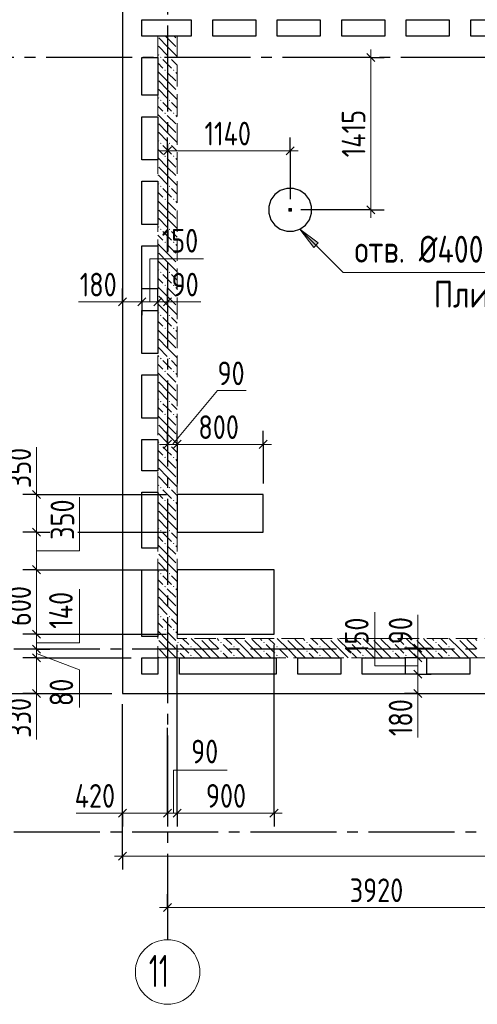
# Model space of a CAD drawing. Header units: millimetres. Extents: x 0 to 43617, y 0 to 29700.
# Tile 3 of 20: x 4814 to 9071, y 14650 to 23802. Entities that reach past the tile are written whole.
import ezdxf

# ---------------------------------------------------------------- set-up
doc = ezdxf.new("R2010")
doc.units = ezdxf.units.MM
doc.linetypes.add('______2', pattern=[270, 200, -70])
doc.linetypes.add('______5', pattern=[1100, 800, -100, 100, -100])
for name, color, linetype, lineweight in [('Standard', 7, 'Continuous', 25), ('ЖБ Перекрытие верхний уровень', 7, 'Continuous', 35), ('ЖБ Стена верхний уровень', 7, 'Continuous', 35), ('Оси', 40, '______5', 18), ('Примечания', 7, 'Continuous', 25), ('Размерная выноска', 7, 'Continuous', 13)]:
    doc.layers.add(name, color=color, linetype=linetype, lineweight=lineweight)
doc.styles.add('GOST 2.304-81', font='txt')
doc.styles.add('ISOCPEUR', font='txt')

msp = doc.modelspace()

# ---------------------------------------------------------------- hatches: boundary and pattern name
at = {"layer": 'ЖБ Стена верхний уровень', "linetype": 'Continuous', "lineweight": 18, "transparency": 33554687}
for points in [[(6120.5, 23453.1), (6126.9, 23459.6), (6133.4, 23453.1), (6126.9, 23446.6)], [(6200.5, 23453.1), (6207, 23459.6), (6213.4, 23453.1), (6207, 23446.6)], [(6160.4, 23333.1), (6166.9, 23339.6), (6173.5, 23333.1), (6166.9, 23326.6)], [(6240.4, 23333.1), (6246.9, 23339.6), (6253.4, 23333.1), (6246.9, 23326.6)], [(6120.5, 23053.1), (6126.9, 23059.6), (6133.4, 23053.1), (6126.9, 23046.6)], [(6200.5, 23053.1), (6207, 23059.6), (6213.4, 23053.1), (6207, 23046.6)], [(6160.4, 22933.1), (6166.9, 22939.6), (6173.5, 22933.1), (6166.9, 22926.6)], [(6240.4, 22933.1), (6246.9, 22939.6), (6253.4, 22933.1), (6246.9, 22926.6)], [(6120.5, 22653.1), (6126.9, 22659.6), (6133.4, 22653.1), (6126.9, 22646.6)], [(6200.5, 22653.1), (6207, 22659.6), (6213.4, 22653.1), (6207, 22646.6)], [(6160.4, 22533.1), (6166.9, 22539.6), (6173.5, 22533.1), (6166.9, 22526.6)], [(6240.4, 22533.1), (6246.9, 22539.6), (6253.4, 22533.1), (6246.9, 22526.6)], [(6120.5, 22253.1), (6126.9, 22259.6), (6133.4, 22253.1), (6126.9, 22246.6)], [(6200.5, 22253.1), (6207, 22259.6), (6213.4, 22253.1), (6207, 22246.6)], [(6160.4, 22133.1), (6166.9, 22139.6), (6173.5, 22133.1), (6166.9, 22126.6)], [(6240.4, 22133.1), (6246.9, 22139.6), (6253.4, 22133.1), (6246.9, 22126.6)], [(6120.5, 21853.1), (6126.9, 21859.6), (6133.4, 21853.1), (6126.9, 21846.6)], [(6200.5, 21853.1), (6207, 21859.6), (6213.4, 21853.1), (6207, 21846.6)], [(6160.4, 21733.1), (6166.9, 21739.6), (6173.5, 21733.1), (6166.9, 21726.6)], [(6240.4, 21733.1), (6246.9, 21739.6), (6253.4, 21733.1), (6246.9, 21726.6)], [(6120.5, 21453.1), (6126.9, 21459.6), (6133.4, 21453.1), (6126.9, 21446.6)], [(6200.5, 21453.1), (6207, 21459.6), (6213.4, 21453.1), (6207, 21446.6)], [(6160.4, 21333.1), (6166.9, 21339.6), (6173.5, 21333.1), (6166.9, 21326.6)], [(6240.4, 21333.1), (6246.9, 21339.6), (6253.4, 21333.1), (6246.9, 21326.6)], [(6120.5, 21053.1), (6126.9, 21059.6), (6133.4, 21053.1), (6126.9, 21046.6)], [(6200.5, 21053.1), (6207, 21059.6), (6213.4, 21053.1), (6207, 21046.6)], [(6160.4, 20933.1), (6166.9, 20939.6), (6173.5, 20933.1), (6166.9, 20926.6)], [(6240.4, 20933.1), (6246.9, 20939.6), (6253.4, 20933.1), (6246.9, 20926.6)], [(6120.5, 20653.1), (6126.9, 20659.6), (6133.4, 20653.1), (6126.9, 20646.6)], [(6200.5, 20653.1), (6207, 20659.6), (6213.4, 20653.1), (6207, 20646.6)], [(6160.4, 20533.1), (6166.9, 20539.6), (6173.5, 20533.1), (6166.9, 20526.6)], [(6240.4, 20533.1), (6246.9, 20539.6), (6253.4, 20533.1), (6246.9, 20526.6)], [(6120.5, 20253.1), (6126.9, 20259.6), (6133.4, 20253.1), (6126.9, 20246.6)], [(6200.5, 20253.1), (6207, 20259.6), (6213.4, 20253.1), (6207, 20246.6)], [(6160.4, 20133.1), (6166.9, 20139.6), (6173.5, 20133.1), (6166.9, 20126.6)], [(6240.4, 20133.1), (6246.9, 20139.6), (6253.4, 20133.1), (6246.9, 20126.6)], [(6120.5, 19853.1), (6126.9, 19859.6), (6133.4, 19853.1), (6126.9, 19846.6)], [(6200.5, 19853.1), (6207, 19859.6), (6213.4, 19853.1), (6207, 19846.6)], [(6160.4, 19733.1), (6166.9, 19739.6), (6173.5, 19733.1), (6166.9, 19726.6)], [(6240.4, 19733.1), (6246.9, 19739.6), (6253.4, 19733.1), (6246.9, 19726.6)], [(6120.5, 19453.1), (6126.9, 19459.6), (6133.4, 19453.1), (6126.9, 19446.6)], [(6200.5, 19453.1), (6207, 19459.6), (6213.4, 19453.1), (6207, 19446.6)], [(6160.4, 19333.1), (6166.9, 19339.6), (6173.5, 19333.1), (6166.9, 19326.6)], [(6240.4, 19333.1), (6246.9, 19339.6), (6253.4, 19333.1), (6246.9, 19326.6)], [(6120.5, 19053.1), (6126.9, 19059.6), (6133.4, 19053.1), (6126.9, 19046.6)], [(6200.5, 19053.1), (6207, 19059.6), (6213.4, 19053.1), (6207, 19046.6)], [(6160.4, 18933.1), (6166.9, 18939.6), (6173.5, 18933.1), (6166.9, 18926.6)], [(6240.4, 18933.1), (6246.9, 18939.6), (6253.4, 18933.1), (6246.9, 18926.6)], [(6120.5, 18653.1), (6126.9, 18659.6), (6133.4, 18653.1), (6126.9, 18646.6)], [(6200.5, 18653.1), (6207, 18659.6), (6213.4, 18653.1), (6207, 18646.6)], [(6160.4, 18533.1), (6166.9, 18539.6), (6173.5, 18533.1), (6166.9, 18526.6)], [(6240.4, 18533.1), (6246.9, 18539.6), (6253.4, 18533.1), (6246.9, 18526.6)], [(6120.5, 18253.1), (6126.9, 18259.6), (6133.4, 18253.1), (6126.9, 18246.6)], [(6200.5, 18253.1), (6207, 18259.6), (6213.4, 18253.1), (6207, 18246.6)], [(6160.4, 18133.1), (6166.9, 18139.6), (6173.5, 18133.1), (6166.9, 18126.6)], [(6240.4, 18133.1), (6246.9, 18139.6), (6253.4, 18133.1), (6246.9, 18126.6)], [(6490.3, 18050), (6487, 18046.6), (6483.6, 18050)], [(6890.3, 18050), (6887, 18046.6), (6883.6, 18050)], [(7290.3, 18050), (7287, 18046.6), (7283.6, 18050)], [(7690.3, 18050), (7687, 18046.6), (7683.6, 18050)], [(8090.3, 18050), (8087, 18046.6), (8083.6, 18050)], [(8490.3, 18050), (8487, 18046.6), (8483.6, 18050)], [(8890.3, 18050), (8887, 18046.6), (8883.6, 18050)], [(6280.5, 18013.1), (6287, 18019.6), (6293.5, 18013.1), (6287, 18006.6)], [(6280.5, 17933.1), (6287, 17939.6), (6293.5, 17933.1), (6287, 17926.6)], [(6400.5, 17973.1), (6407, 17979.6), (6413.4, 17973.1), (6407, 17966.6)], [(6680.5, 18013.1), (6687, 18019.6), (6693.5, 18013.1), (6687, 18006.6)], [(6680.5, 17933.1), (6687, 17939.6), (6693.5, 17933.1), (6687, 17926.6)], [(6800.5, 17973.1), (6807, 17979.6), (6813.4, 17973.1), (6807, 17966.6)], [(7080.5, 18013.1), (7087, 18019.6), (7093.5, 18013.1), (7087, 18006.6)], [(7080.5, 17933.1), (7087, 17939.6), (7093.5, 17933.1), (7087, 17926.6)], [(7200.5, 17973.1), (7207, 17979.6), (7213.4, 17973.1), (7207, 17966.6)], [(7480.5, 18013.1), (7487, 18019.6), (7493.5, 18013.1), (7487, 18006.6)], [(7480.5, 17933.1), (7487, 17939.6), (7493.5, 17933.1), (7487, 17926.6)], [(7600.5, 17973.1), (7607, 17979.6), (7613.4, 17973.1), (7607, 17966.6)], [(7880.5, 18013.1), (7887, 18019.6), (7893.5, 18013.1), (7887, 18006.6)], [(7880.5, 17933.1), (7887, 17939.6), (7893.5, 17933.1), (7887, 17926.6)], [(8000.5, 17973.1), (8007, 17979.6), (8013.4, 17973.1), (8007, 17966.6)], [(8280.5, 18013.1), (8287, 18019.6), (8293.5, 18013.1), (8287, 18006.6)], [(8280.5, 17933.1), (8287, 17939.6), (8293.5, 17933.1), (8287, 17926.6)], [(8400.5, 17973.1), (8407, 17979.6), (8413.4, 17973.1), (8407, 17966.6)], [(8680.5, 18013.1), (8687, 18019.6), (8693.5, 18013.1), (8687, 18006.6)], [(8680.5, 17933.1), (8687, 17939.6), (8693.5, 17933.1), (8687, 17926.6)], [(8800.5, 17973.1), (8807, 17979.6), (8813.4, 17973.1), (8807, 17966.6)], [(6400.5, 17893.1), (6407, 17899.6), (6413.4, 17893.1), (6407, 17886.6)], [(6800.5, 17893.1), (6807, 17899.6), (6813.4, 17893.1), (6807, 17886.6)], [(7200.5, 17893.1), (7207, 17899.6), (7213.4, 17893.1), (7207, 17886.6)], [(7600.5, 17893.1), (7607, 17899.6), (7613.4, 17893.1), (7607, 17886.6)], [(8000.5, 17893.1), (8007, 17899.6), (8013.4, 17893.1), (8007, 17886.6)], [(8400.5, 17893.1), (8407, 17899.6), (8413.4, 17893.1), (8407, 17886.6)], [(8800.5, 17893.1), (8807, 17899.6), (8813.4, 17893.1), (8807, 17886.6)]]:
    msp.add_hatch(color=7, dxfattribs=at).paths.add_polyline_path(points, flags=16)
at = {"layer": 'Примечания', "linetype": 'Continuous', "lineweight": 13, "transparency": 33554687}
msp.add_hatch(color=7, dxfattribs=at).paths.add_polyline_path([(7548.8, 21685.6), (7421.5, 21855.3), (7591.3, 21728)], flags=16)

# ---------------------------------------------------------------- linework, layer by layer
at = {"layer": 'Standard', "color": 7, "linetype": 'Continuous', "lineweight": 13, "transparency": 33554687}
for p, q in [((8080, 23450), (8080, 23525)), ((6190, 22583.8), (6115, 22583.8)), ((6190, 22583.8), (7330, 22583.8)), ((7330, 22583.8), (7405, 22583.8)), ((8080, 22035), (8080, 21960)), ((5770, 21180), (5695, 21180)), ((5770, 21180), (5950, 21180)), ((5950, 21180), (6100, 21180)), ((6100, 21180), (6190, 21180)), ((6190, 21180), (6265, 21180)), ((6235, 19855), (6654.5, 20355)), ((6654.5, 20355), (6920.4, 20355)), ((6190, 19855), (6115, 19855)), ((6190, 19855), (6280, 19855)), ((6280, 19855), (7080, 19855)), ((7080, 19855), (7155, 19855)), ((4970, 19390), (4970, 19465)), ((4970, 19040), (4970, 18690)), ((4970, 18690), (4970, 18090)), ((4970, 18090), (4970, 17950)), ((8517.2, 17960), (8517.2, 18035)), ((4970, 17950), (4970, 17870)), ((8517.2, 17870), (8517.2, 17960)), ((4970, 17870), (4970, 17540)), ((8517.2, 17720), (8517.2, 17870)), ((8517.2, 17540), (8517.2, 17720)), ((4970, 17540), (4970, 17465)), ((8517.2, 17540), (8517.2, 17465)), ((5770, 16427.5), (5695, 16427.5)), ((6190, 16427.5), (5770, 16427.5)), ((6280, 16427.5), (6190, 16427.5)), ((7180, 16427.5), (6280, 16427.5)), ((7180, 16427.5), (7255, 16427.5)), ((5770, 16027.5), (5695, 16027.5)), ((5770, 16027.5), (14450, 16027.5)), ((6190, 15550), (6115, 15550)), ((6190, 15550), (10110, 15550))]:
    msp.add_line(p, q, dxfattribs=at)
at = {"layer": 'Standard', "color": 251, "linetype": 'Continuous', "lineweight": -3, "true_color": 0x656565, "transparency": 33554687}
for p, q in [((8080, 23450), (7955, 23450)), ((8080, 23450), (8205, 23450)), ((8080, 23450), (8080, 23450)), ((6190, 22583.8), (6190, 22708.8)), ((7330, 22583.8), (7330, 22708.8)), ((6190, 22583.8), (6190, 22458.8)), ((6190, 22583.8), (6190, 22583.8)), ((7330, 22583.8), (7330, 22458.8)), ((7330, 22583.8), (7330, 22135)), ((8080, 22035), (7430, 22035)), ((8080, 22035), (7955, 22035)), ((8080, 22035), (8205, 22035)), ((5770, 21180), (5770, 21305)), ((5950, 21180), (5950, 21305)), ((6100, 21180), (6100, 21305)), ((6190, 21180), (6190, 21305)), ((5770, 21180), (5770, 21055)), ((5770, 21180), (5770, 21180)), ((5950, 21180), (5950, 21055)), ((5950, 21180), (5950, 21080)), ((6100, 21180), (6100, 21055)), ((6100, 21180), (6100, 21080)), ((6190, 21180), (6190, 21055)), ((6190, 21180), (6190, 21180)), ((6190, 19855), (6190, 19980)), ((6280, 19855), (6280, 19980)), ((7080, 19855), (7080, 19980)), ((6190, 19855), (6190, 19730)), ((6190, 19855), (6190, 19855)), ((6280, 19855), (6280, 19730)), ((6280, 19855), (6280, 19490)), ((7080, 19855), (7080, 19730)), ((7080, 19855), (7080, 19490)), ((4970, 19390), (4845, 19390)), ((4970, 19390), (5095, 19390)), ((4970, 19040), (4845, 19040)), ((4970, 19040), (5095, 19040)), ((5354.6, 19040), (6180, 19040)), ((4970, 18690), (4845, 18690)), ((4970, 18690), (5095, 18690)), ((4970, 18090), (4845, 18090)), ((4970, 18090), (5095, 18090)), ((4970, 17950), (4845, 17950)), ((4970, 17950), (5095, 17950)), ((4970, 17950), (4970, 17950)), ((8517.2, 17960), (8392.2, 17960)), ((8517.2, 17960), (8642.2, 17960)), ((8517.2, 17960), (8517.2, 17960)), ((4970, 17870), (4845, 17870)), ((4970, 17870), (5095, 17870)), ((8517.2, 17870), (8392.2, 17870)), ((8517.2, 17870), (8642.2, 17870)), ((8517.2, 17870), (8617.2, 17870)), ((8517.2, 17720), (8392.2, 17720)), ((8517.2, 17720), (8642.2, 17720)), ((8517.2, 17720), (8617.2, 17720)), ((4511.3, 17540), (5670, 17540)), ((4970, 17540), (4845, 17540)), ((4970, 17540), (5095, 17540)), ((4970, 17540), (5060.2, 17540)), ((5345.1, 17540), (5670, 17540)), ((8517.2, 17540), (8392.2, 17540)), ((8517.2, 17540), (8642.2, 17540)), ((8517.2, 17540), (8517.2, 17540)), ((5770, 16027.5), (5770, 17440)), ((5770, 16427.5), (5770, 16552.5)), ((6190, 16427.5), (6190, 16552.5)), ((6280, 16427.5), (6280, 16552.5)), ((7180, 16427.5), (7180, 16552.5)), ((5770, 16427.5), (5770, 16302.5)), ((6190, 16427.5), (6190, 16302.5)), ((6280, 16427.5), (6280, 16302.5)), ((7180, 16427.5), (7180, 16302.5)), ((5770, 16027.5), (5770, 16152.5)), ((5770, 16027.5), (5770, 15902.5)), ((6190, 15550), (6190, 15675)), ((6190, 15550), (6190, 15425)), ((6190, 15550), (6190, 15550))]:
    msp.add_line(p, q, dxfattribs=at)
at = {"layer": 'Standard', "color": 7, "linetype": 'Continuous', "lineweight": 25, "transparency": 33554687}
for p, q in [((8117.5, 23412.5), (8042.5, 23487.5)), ((6152.5, 22546.3), (6227.5, 22621.3)), ((7292.5, 22546.3), (7367.5, 22621.3)), ((8117.5, 21997.5), (8042.5, 22072.5)), ((5732.5, 21142.5), (5807.5, 21217.5)), ((5912.5, 21142.5), (5987.5, 21217.5)), ((6062.5, 21142.5), (6137.5, 21217.5)), ((6152.5, 21142.5), (6227.5, 21217.5)), ((6152.5, 19817.5), (6227.5, 19892.5)), ((6242.5, 19817.5), (6317.5, 19892.5)), ((7042.5, 19817.5), (7117.5, 19892.5)), ((4932.5, 19427.5), (5007.5, 19352.5)), ((4932.5, 19077.5), (5007.5, 19002.5)), ((4932.5, 18727.5), (5007.5, 18652.5)), ((4932.5, 18127.5), (5007.5, 18052.5)), ((4932.5, 17987.5), (5007.5, 17912.5)), ((8554.7, 17922.5), (8479.7, 17997.5)), ((4932.5, 17907.5), (5007.5, 17832.5)), ((8554.7, 17832.5), (8479.7, 17907.5)), ((8554.7, 17682.5), (8479.7, 17757.5)), ((4932.5, 17577.5), (5007.5, 17502.5)), ((8554.7, 17502.5), (8479.7, 17577.5)), ((5807.5, 16465), (5732.5, 16390)), ((6227.5, 16465), (6152.5, 16390)), ((6317.5, 16465), (6242.5, 16390)), ((7217.5, 16465), (7142.5, 16390)), ((5732.5, 15990), (5807.5, 16065)), ((6152.5, 15512.5), (6227.5, 15587.5))]:
    msp.add_line(p, q, dxfattribs=at)
at = {"layer": 'Standard', "color": 7, "linetype": 'Continuous', "lineweight": 13, "transparency": 33554687}
for points in [[(8080, 22035), (8080, 22422), (8080, 22422), (8080, 23450)], [(4970, 19390), (4970, 19348.4), (4970, 19348.4), (4970, 19290.9), (4970, 19290.9), (4970, 19206.1), (4970, 19206.1), (4970, 19136), (4970, 19136), (4970, 19040)]]:
    msp.add_lwpolyline(points, dxfattribs=at)
at = {"layer": 'Standard', "color": 251, "linetype": 'Continuous', "lineweight": -3, "true_color": 0x656565, "transparency": 33554687}
for points in [[(4970, 19390), (4973.5, 19390), (4973.5, 19390), (6180, 19390)], [(4970, 19040), (5025.5, 19040), (5025.5, 19040), (5064.1, 19040), (5064.1, 19040), (5069.8, 19040)], [(4970, 18690), (5093.2, 18690), (5093.2, 18690), (5168, 18690), (5168, 18690), (6180, 18690)], [(4970, 18090), (5209.3, 18090), (5209.3, 18090), (6180, 18090)], [(6280, 16427.5), (6280, 16444.5), (6280, 16444.5), (6280, 17990)], [(7180, 16427.5), (7180, 16693.4), (7180, 16693.4), (7180, 17990)], [(4970, 17870), (5251.9, 17870), (5251.9, 17870), (5850, 17870)], [(5770, 16427.5), (5770, 16444.5), (5770, 16444.5), (5770, 17440)], [(6190, 16427.5), (6190, 16444.5), (6190, 16444.5), (6190, 17220)]]:
    msp.add_lwpolyline(points, dxfattribs=at)
at = {"layer": 'ЖБ Перекрытие верхний уровень', "color": 7, "linetype": 'Continuous', "lineweight": 25, "transparency": 33554687}
for p, q in [((5770, 25400), (5770, 23800)), ((5770, 23800), (5770, 17540)), ((5950, 23650), (5950, 23800)), ((5950, 23800), (6410, 23800)), ((6410, 23800), (6410, 23650)), ((6610, 23650), (6610, 23800)), ((6610, 23800), (7010, 23800)), ((7010, 23800), (7010, 23650)), ((7210, 23650), (7210, 23800)), ((7210, 23800), (7610, 23800)), ((7610, 23800), (7610, 23650)), ((7810, 23800), (8210, 23800)), ((7810, 23650), (7810, 23800)), ((8210, 23800), (8210, 23650)), ((8410, 23650), (8410, 23800)), ((8410, 23800), (8810, 23800)), ((8810, 23800), (8810, 23650)), ((9010, 23650), (9010, 23800)), ((9010, 23800), (9410, 23800)), ((6410, 23650), (5950, 23650)), ((7010, 23650), (6610, 23650)), ((7610, 23650), (7210, 23650)), ((8210, 23650), (7810, 23650)), ((8810, 23650), (8410, 23650)), ((9410, 23650), (9010, 23650)), ((5950, 23100), (5950, 23450)), ((5950, 23450), (6100, 23450)), ((6100, 23450), (6100, 23100)), ((6100, 23100), (5950, 23100)), ((5950, 22500), (5950, 22900)), ((5950, 22900), (6100, 22900)), ((6100, 22900), (6100, 22500)), ((6100, 22500), (5950, 22500)), ((5950, 21900), (5950, 22300)), ((5950, 22300), (6100, 22300)), ((6100, 22300), (6100, 21900)), ((7187.4, 22177.6), (7150.3, 22126.6)), ((7238.5, 22214.7), (7187.4, 22177.6)), ((7298.5, 22234.2), (7238.5, 22214.7)), ((7361.5, 22234.2), (7298.5, 22234.2)), ((7421.5, 22214.7), (7361.5, 22234.2)), ((7472.6, 22177.6), (7421.5, 22214.7)), ((7509.7, 22126.6), (7472.6, 22177.6)), ((7150.3, 22126.6), (7130.8, 22066.5)), ((7130.8, 22066.5), (7130.8, 22003.5)), ((7529.2, 22066.5), (7509.7, 22126.6)), ((7529.2, 22003.5), (7529.2, 22066.5)), ((7130.8, 22003.5), (7150.3, 21943.5)), ((7509.7, 21943.5), (7529.2, 22003.5)), ((6100, 21900), (5950, 21900)), ((7150.3, 21943.5), (7187.4, 21892.4)), ((7187.4, 21892.4), (7238.5, 21855.3)), ((7421.5, 21855.3), (7472.6, 21892.4)), ((7472.6, 21892.4), (7509.7, 21943.5)), ((7238.5, 21855.3), (7298.5, 21835.8)), ((7298.5, 21835.8), (7361.5, 21835.8)), ((7361.5, 21835.8), (7421.5, 21855.3)), ((5950, 21300), (5950, 21700)), ((5950, 21700), (6100, 21700)), ((6100, 21700), (6100, 21300)), ((6100, 21300), (5950, 21300)), ((5950, 20700), (5950, 21100)), ((5950, 21100), (6100, 21100)), ((6100, 21100), (6100, 20700)), ((6100, 20700), (5950, 20700)), ((5950, 20100), (5950, 20500)), ((5950, 20500), (6100, 20500)), ((6100, 20500), (6100, 20100)), ((6100, 20100), (5950, 20100)), ((5950, 19610), (5950, 19900)), ((5950, 19900), (6100, 19900)), ((6100, 19900), (6100, 19610)), ((6100, 19610), (5950, 19610)), ((5950, 18890), (5950, 19410)), ((5950, 19410), (6100, 19410)), ((6100, 19410), (6100, 18890)), ((7080, 19390), (6280, 19390)), ((6280, 19390), (6280, 19040)), ((7080, 19040), (7080, 19390)), ((6280, 19040), (7080, 19040)), ((6100, 18890), (5950, 18890)), ((5950, 18070), (5950, 18690)), ((5950, 18690), (6100, 18690)), ((6100, 18690), (6100, 18070)), ((7180, 18690), (6280, 18690)), ((6280, 18690), (6280, 18090)), ((7180, 18090), (7180, 18690)), ((6100, 18070), (5950, 18070)), ((6280, 18090), (7180, 18090)), ((5950, 17870), (6100, 17870)), ((5950, 17720), (5950, 17870)), ((6100, 17870), (6100, 17720)), ((6300, 17870), (7200, 17870)), ((6300, 17720), (6300, 17870)), ((7200, 17870), (7200, 17720)), ((7400, 17720), (7400, 17870)), ((7400, 17870), (7800, 17870)), ((7800, 17870), (7800, 17720)), ((8000, 17720), (8000, 17870)), ((8000, 17870), (8400, 17870)), ((8400, 17870), (8400, 17720)), ((8600, 17720), (8600, 17870)), ((8600, 17870), (9000, 17870)), ((9000, 17870), (9000, 17720)), ((6100, 17720), (5950, 17720)), ((7200, 17720), (6300, 17720)), ((7800, 17720), (7400, 17720)), ((8400, 17720), (8000, 17720)), ((9000, 17720), (8600, 17720)), ((5770, 17540), (14450, 17540))]:
    msp.add_line(p, q, dxfattribs=at)
at = {"layer": 'ЖБ Перекрытие верхний уровень', "color": 7, "linetype": 'Continuous', "lineweight": 18, "transparency": 33554687}
for points in [[(7316.7, 22048.3), (7343.3, 22048.3), (7343.3, 22021.7), (7316.7, 22021.7), (7316.7, 22048.3)], [(7341.7, 22023.3), (7318.3, 22023.3), (7318.3, 22046.7), (7341.7, 22046.7), (7341.7, 22023.3)], [(7320, 22045), (7340, 22045), (7340, 22045), (7320, 22045), (7320, 22045), (7320, 22025), (7340, 22025), (7340, 22045), (7320, 22045)], [(7321.7, 22043.3), (7338.3, 22043.3), (7338.3, 22043.3), (7321.7, 22043.3), (7321.7, 22043.3), (7321.7, 22026.7), (7338.3, 22026.7), (7338.3, 22043.3), (7321.7, 22043.3)], [(7323.3, 22041.7), (7336.7, 22041.7), (7336.7, 22041.7), (7323.3, 22041.7), (7323.3, 22041.7), (7323.3, 22028.3), (7336.7, 22028.3), (7336.7, 22041.7), (7323.3, 22041.7)], [(7325, 22040), (7335, 22040), (7335, 22030), (7325, 22030), (7325, 22040)], [(7333.3, 22031.7), (7326.7, 22031.7), (7326.7, 22038.3), (7333.3, 22038.3), (7333.3, 22031.7)], [(7328.3, 22036.7), (7331.7, 22036.7), (7331.7, 22033.3), (7328.3, 22033.3), (7328.3, 22036.7)]]:
    msp.add_lwpolyline(points, dxfattribs=at)
at = {"layer": 'ЖБ Стена верхний уровень', "color": 251, "linetype": '______2', "lineweight": 13, "true_color": 0x656565, "transparency": 33554687}
for p, q in [((6100, 23650), (6100, 17870)), ((6280, 23650), (6100, 23650)), ((6280, 18050), (6280, 23650)), ((11230, 18050), (6280, 18050)), ((6100, 17870), (6280, 17870)), ((6280, 17870), (11230, 17870))]:
    msp.add_line(p, q, dxfattribs=at)
at = {"layer": 'ЖБ Стена верхний уровень', "color": 9, "linetype": 'Continuous', "lineweight": 18, "true_color": 0xc7c7c7, "transparency": 33554687}
for p, q in [((6107, 23633.1), (6187, 23553.1)), ((6187, 23633.1), (6170.1, 23650)), ((6187, 23633.1), (6266.9, 23553.1)), ((6250.1, 23650), (6266.9, 23633.1)), ((6107, 23553.1), (6100, 23560.1)), ((6107, 23553.1), (6187, 23473.1)), ((6187, 23553.1), (6280, 23460.1)), ((6100, 23480.1), (6107, 23473.1)), ((6187, 23393.1), (6146.9, 23433.1)), ((6226.9, 23433.1), (6280, 23380.1)), ((6100, 23400.1), (6146.9, 23353.1)), ((6226.9, 23353.1), (6187, 23393.1)), ((6187, 23233.1), (6100, 23320.1)), ((6187, 23313.1), (6266.9, 23233.1)), ((6266.9, 23313.1), (6280, 23300.1)), ((6107, 23153.1), (6100, 23160.1)), ((6107, 23233.1), (6187, 23153.1)), ((6187, 23233.1), (6266.9, 23153.1)), ((6100, 23080.1), (6107, 23073.1)), ((6107, 23153.1), (6187, 23073.1)), ((6187, 23153.1), (6280, 23060.1)), ((6100, 23000.1), (6146.9, 22953.1)), ((6187, 22993.1), (6146.9, 23033.1)), ((6226.9, 22953.1), (6187, 22993.1)), ((6226.9, 23033.1), (6280, 22980.1)), ((6187, 22833.1), (6100, 22920.1)), ((6187, 22913.1), (6266.9, 22833.1)), ((6266.9, 22913.1), (6280, 22900.1)), ((6107, 22833.1), (6187, 22753.1)), ((6187, 22833.1), (6266.9, 22753.1)), ((6107, 22753.1), (6100, 22760.1)), ((6107, 22753.1), (6187, 22673.1)), ((6187, 22753.1), (6280, 22660.1)), ((6100, 22680.1), (6107, 22673.1)), ((6187, 22593.1), (6146.9, 22633.1)), ((6226.9, 22633.1), (6280, 22580.1)), ((6100, 22600.1), (6146.9, 22553.1)), ((6187, 22433.1), (6100, 22520.1)), ((6226.9, 22553.1), (6187, 22593.1)), ((6107, 22433.1), (6187, 22353.1)), ((6187, 22513.1), (6266.9, 22433.1)), ((6187, 22433.1), (6266.9, 22353.1)), ((6266.9, 22513.1), (6280, 22500.1)), ((6107, 22353.1), (6100, 22360.1)), ((6107, 22353.1), (6187, 22273.1)), ((6187, 22353.1), (6280, 22260.1)), ((6100, 22280.1), (6107, 22273.1)), ((6100, 22200.1), (6146.9, 22153.1)), ((6187, 22193.1), (6146.9, 22233.1)), ((6226.9, 22153.1), (6187, 22193.1)), ((6226.9, 22233.1), (6280, 22180.1)), ((6187, 22033.1), (6100, 22120.1)), ((6187, 22113.1), (6266.9, 22033.1)), ((6266.9, 22113.1), (6280, 22100.1)), ((6107, 22033.1), (6187, 21953.1)), ((6187, 22033.1), (6266.9, 21953.1)), ((6107, 21953.1), (6100, 21960.1)), ((6100, 21880.1), (6107, 21873.1)), ((6107, 21953.1), (6187, 21873.1)), ((6187, 21953.1), (6280, 21860.1)), ((6100, 21800.1), (6146.9, 21753.1)), ((6187, 21793.1), (6146.9, 21833.1)), ((6226.9, 21753.1), (6187, 21793.1)), ((6226.9, 21833.1), (6280, 21780.1)), ((6187, 21633.1), (6100, 21720.1)), ((6187, 21713.1), (6266.9, 21633.1)), ((6266.9, 21713.1), (6280, 21700.1)), ((6107, 21633.1), (6187, 21553.1)), ((6187, 21633.1), (6266.9, 21553.1)), ((6107, 21553.1), (6100, 21560.1)), ((6107, 21553.1), (6187, 21473.1)), ((6187, 21553.1), (6280, 21460.1)), ((6100, 21480.1), (6107, 21473.1)), ((6187, 21393.1), (6146.9, 21433.1)), ((6226.9, 21433.1), (6280, 21380.1)), ((6100, 21400.1), (6146.9, 21353.1)), ((6226.9, 21353.1), (6187, 21393.1)), ((6187, 21233.1), (6100, 21320.1)), ((6187, 21313.1), (6266.9, 21233.1)), ((6266.9, 21313.1), (6280, 21300.1)), ((6107, 21153.1), (6100, 21160.1)), ((6107, 21233.1), (6187, 21153.1)), ((6107, 21153.1), (6187, 21073.1)), ((6187, 21233.1), (6266.9, 21153.1)), ((6187, 21153.1), (6280, 21060.1)), ((6100, 21080.1), (6107, 21073.1)), ((6100, 21000.1), (6146.9, 20953.1)), ((6187, 20993.1), (6146.9, 21033.1)), ((6226.9, 20953.1), (6187, 20993.1)), ((6226.9, 21033.1), (6280, 20980.1)), ((6187, 20833.1), (6100, 20920.1)), ((6187, 20913.1), (6266.9, 20833.1)), ((6266.9, 20913.1), (6280, 20900.1)), ((6107, 20833.1), (6187, 20753.1)), ((6187, 20833.1), (6266.9, 20753.1)), ((6107, 20753.1), (6100, 20760.1)), ((6107, 20753.1), (6187, 20673.1)), ((6187, 20753.1), (6280, 20660.1)), ((6100, 20680.1), (6107, 20673.1)), ((6100, 20600.1), (6146.9, 20553.1)), ((6187, 20593.1), (6146.9, 20633.1)), ((6226.9, 20633.1), (6280, 20580.1)), ((6187, 20433.1), (6100, 20520.1)), ((6226.9, 20553.1), (6187, 20593.1)), ((6187, 20513.1), (6266.9, 20433.1)), ((6266.9, 20513.1), (6280, 20500.1)), ((6107, 20433.1), (6187, 20353.1)), ((6187, 20433.1), (6266.9, 20353.1)), ((6107, 20353.1), (6100, 20360.1)), ((6107, 20353.1), (6187, 20273.1)), ((6187, 20353.1), (6280, 20260.1)), ((6100, 20280.1), (6107, 20273.1)), ((6187, 20193.1), (6146.9, 20233.1)), ((6226.9, 20233.1), (6280, 20180.1)), ((6100, 20200.1), (6146.9, 20153.1)), ((6226.9, 20153.1), (6187, 20193.1)), ((6187, 20033.1), (6100, 20120.1)), ((6187, 20113.1), (6266.9, 20033.1)), ((6266.9, 20113.1), (6280, 20100.1)), ((6107, 19953.1), (6100, 19960.1)), ((6107, 20033.1), (6187, 19953.1)), ((6107, 19953.1), (6187, 19873.1)), ((6187, 20033.1), (6266.9, 19953.1)), ((6187, 19953.1), (6280, 19860.1)), ((6100, 19880.1), (6107, 19873.1)), ((6100, 19800.1), (6146.9, 19753.1)), ((6187, 19793.1), (6146.9, 19833.1)), ((6226.9, 19753.1), (6187, 19793.1)), ((6226.9, 19833.1), (6280, 19780.1)), ((6187, 19633.1), (6100, 19720.1)), ((6187, 19713.1), (6266.9, 19633.1)), ((6266.9, 19713.1), (6280, 19700.1)), ((6107, 19633.1), (6187, 19553.1)), ((6187, 19633.1), (6266.9, 19553.1)), ((6107, 19553.1), (6100, 19560.1)), ((6107, 19553.1), (6187, 19473.1)), ((6187, 19553.1), (6280, 19460.1)), ((6100, 19480.1), (6107, 19473.1)), ((6187, 19393.1), (6146.9, 19433.1)), ((6226.9, 19433.1), (6280, 19380.1)), ((6100, 19400.1), (6146.9, 19353.1)), ((6187, 19233.1), (6100, 19320.1)), ((6226.9, 19353.1), (6187, 19393.1)), ((6187, 19313.1), (6266.9, 19233.1)), ((6266.9, 19313.1), (6280, 19300.1)), ((6107, 19233.1), (6187, 19153.1)), ((6187, 19233.1), (6266.9, 19153.1)), ((6107, 19153.1), (6100, 19160.1)), ((6107, 19153.1), (6187, 19073.1)), ((6187, 19153.1), (6280, 19060.1)), ((6100, 19080.1), (6107, 19073.1)), ((6100, 19000.1), (6146.9, 18953.1)), ((6187, 18993.1), (6146.9, 19033.1)), ((6226.9, 18953.1), (6187, 18993.1)), ((6226.9, 19033.1), (6280, 18980.1)), ((6187, 18833.1), (6100, 18920.1)), ((6187, 18913.1), (6266.9, 18833.1)), ((6266.9, 18913.1), (6280, 18900.1)), ((6107, 18833.1), (6187, 18753.1)), ((6187, 18833.1), (6266.9, 18753.1)), ((6107, 18753.1), (6100, 18760.1)), ((6100, 18680.1), (6107, 18673.1)), ((6107, 18753.1), (6187, 18673.1)), ((6187, 18753.1), (6280, 18660.1)), ((6100, 18600.1), (6146.9, 18553.1)), ((6187, 18593.1), (6146.9, 18633.1)), ((6226.9, 18553.1), (6187, 18593.1)), ((6226.9, 18633.1), (6280, 18580.1)), ((6187, 18433.1), (6100, 18520.1)), ((6187, 18513.1), (6266.9, 18433.1)), ((6266.9, 18513.1), (6280, 18500.1)), ((6107, 18433.1), (6187, 18353.1)), ((6187, 18433.1), (6266.9, 18353.1)), ((6107, 18353.1), (6100, 18360.1)), ((6107, 18353.1), (6187, 18273.1)), ((6187, 18353.1), (6280, 18260.1)), ((6100, 18280.1), (6107, 18273.1)), ((6187, 18193.1), (6146.9, 18233.1)), ((6226.9, 18233.1), (6280, 18180.1)), ((6100, 18200.1), (6146.9, 18153.1)), ((6226.9, 18153.1), (6187, 18193.1)), ((6187, 18033.1), (6100, 18120.1)), ((6107, 18033.1), (6187, 17953.1)), ((6187, 18113.1), (6266.9, 18033.1)), ((6187, 18033.1), (6266.9, 17953.1)), ((6266.9, 18113.1), (6280, 18100.1)), ((6330.1, 18050), (6387, 17993.1)), ((6507, 17953.1), (6410.1, 18050)), ((6507, 18033.1), (6587, 17953.1)), ((6587, 18033.1), (6570.1, 18050)), ((6587, 18033.1), (6666.9, 17953.1)), ((6650.1, 18050), (6666.9, 18033.1)), ((6730.1, 18050), (6787, 17993.1)), ((6907, 17953.1), (6810.1, 18050)), ((6907, 18033.1), (6987, 17953.1)), ((6987, 18033.1), (6970.1, 18050)), ((6987, 18033.1), (7066.9, 17953.1)), ((7050.1, 18050), (7066.9, 18033.1)), ((7130.1, 18050), (7187, 17993.1)), ((7307, 17953.1), (7210.1, 18050)), ((7307, 18033.1), (7387, 17953.1)), ((7387, 18033.1), (7370.1, 18050)), ((7387, 18033.1), (7466.9, 17953.1)), ((7450.1, 18050), (7466.9, 18033.1)), ((7530.1, 18050), (7587, 17993.1)), ((7707, 17953.1), (7610.1, 18050)), ((7707, 18033.1), (7787, 17953.1)), ((7787, 18033.1), (7770.1, 18050)), ((7787, 18033.1), (7866.9, 17953.1)), ((7850.1, 18050), (7866.9, 18033.1)), ((7930.1, 18050), (7987, 17993.1)), ((8107, 17953.1), (8010.1, 18050)), ((8107, 18033.1), (8187, 17953.1)), ((8187, 18033.1), (8170.1, 18050)), ((8187, 18033.1), (8266.9, 17953.1)), ((8250.1, 18050), (8266.9, 18033.1)), ((8330.1, 18050), (8387, 17993.1)), ((8507, 17953.1), (8410.1, 18050)), ((8507, 18033.1), (8587, 17953.1)), ((8587, 18033.1), (8570.1, 18050)), ((8587, 18033.1), (8666.9, 17953.1)), ((8650.1, 18050), (8666.9, 18033.1)), ((8730.1, 18050), (8787, 17993.1)), ((8907, 17953.1), (8810.1, 18050)), ((8907, 18033.1), (8987, 17953.1)), ((8987, 18033.1), (8970.1, 18050)), ((8987, 18033.1), (9066.9, 17953.1)), ((9050.1, 18050), (9066.9, 18033.1)), ((6107, 17953.1), (6100, 17960.1)), ((6107, 17953.1), (6187, 17873.1)), ((6187, 17953.1), (6270.1, 17870)), ((6346.9, 17953.1), (6307, 17993.1)), ((6387, 17913.1), (6346.9, 17953.1)), ((6426.9, 17953.1), (6507, 17873.1)), ((6507, 17953.1), (6587, 17873.1)), ((6587, 17953.1), (6670.1, 17870)), ((6746.9, 17953.1), (6707, 17993.1)), ((6787, 17913.1), (6746.9, 17953.1)), ((6826.9, 17953.1), (6907, 17873.1)), ((6907, 17953.1), (6987, 17873.1)), ((6987, 17953.1), (7070.1, 17870)), ((7146.9, 17953.1), (7107, 17993.1)), ((7187, 17913.1), (7146.9, 17953.1)), ((7226.9, 17953.1), (7307, 17873.1)), ((7307, 17953.1), (7387, 17873.1)), ((7387, 17953.1), (7470.1, 17870)), ((7546.9, 17953.1), (7507, 17993.1)), ((7587, 17913.1), (7546.9, 17953.1)), ((7626.9, 17953.1), (7707, 17873.1)), ((7707, 17953.1), (7787, 17873.1)), ((7787, 17953.1), (7870.1, 17870)), ((7946.9, 17953.1), (7907, 17993.1)), ((7987, 17913.1), (7946.9, 17953.1)), ((8026.9, 17953.1), (8107, 17873.1)), ((8107, 17953.1), (8187, 17873.1)), ((8187, 17953.1), (8270.1, 17870)), ((8346.9, 17953.1), (8307, 17993.1)), ((8387, 17913.1), (8346.9, 17953.1)), ((8426.9, 17953.1), (8507, 17873.1)), ((8507, 17953.1), (8587, 17873.1)), ((8587, 17953.1), (8670.1, 17870)), ((8746.9, 17953.1), (8707, 17993.1)), ((8787, 17913.1), (8746.9, 17953.1)), ((8826.9, 17953.1), (8907, 17873.1)), ((8907, 17953.1), (8987, 17873.1)), ((8987, 17953.1), (9070.1, 17870)), ((6100, 17880.1), (6107, 17873.1)), ((6307, 17913.1), (6350.1, 17870)), ((6426.9, 17873.1), (6430.1, 17870)), ((6707, 17913.1), (6750.1, 17870)), ((6826.9, 17873.1), (6830.1, 17870)), ((7107, 17913.1), (7150.1, 17870)), ((7226.9, 17873.1), (7230.1, 17870)), ((7507, 17913.1), (7550.1, 17870)), ((7626.9, 17873.1), (7630.1, 17870)), ((7907, 17913.1), (7950.1, 17870)), ((8026.9, 17873.1), (8030.1, 17870)), ((8307, 17913.1), (8350.1, 17870)), ((8426.9, 17873.1), (8430.1, 17870)), ((8707, 17913.1), (8750.1, 17870)), ((8826.9, 17873.1), (8830.1, 17870))]:
    msp.add_line(p, q, dxfattribs=at)
at = {"layer": 'Оси', "color": 8, "linetype": '______5', "lineweight": -3, "transparency": 33554687}
for p, q in [((6190, 25950), (6190, 15250)), ((35560, 23450), (3600, 23450)), ((35560, 23450), (3600, 23450)), ((35260, 17950), (3600, 17950)), ((35260, 16250), (3600, 16250))]:
    msp.add_line(p, q, dxfattribs=at)
at = {"layer": 'Оси', "color": 7, "linetype": 'Continuous', "lineweight": 13, "transparency": 33554687}
msp.add_circle((6190, 14950), 300, dxfattribs=at)
at = {"layer": 'Примечания', "color": 7, "linetype": 'Continuous', "lineweight": 13, "transparency": 33554687}
for p, q in [((7421.5, 21855.3), (7421.5, 21855.3)), ((7421.5, 21855.3), (7421.5, 21855.3)), ((7421.5, 21855.3), (7421.5, 21855.3)), ((7421.5, 21855.3), (7591.3, 21728)), ((7548.8, 21685.6), (7421.5, 21855.3)), ((7591.3, 21728), (7548.8, 21685.6)), ((7570, 21706.8), (7580.6, 21696.2))]:
    msp.add_line(p, q, dxfattribs=at)
msp.add_lwpolyline([(7421.5, 21855.3), (7824.6, 21452.3), (9524.6, 21452.3)], dxfattribs=at)
at = {"layer": 'Размерная выноска', "color": 7, "linetype": 'Continuous', "lineweight": 13, "transparency": 33554687}
for p, q in [((5770, 21180), (5360, 21180)), ((6190, 21180), (6500, 21180)), ((4970, 19410), (4970, 19830)), ((8517.2, 17960), (8517.2, 18270)), ((4970, 17540), (4970, 17110)), ((8517.2, 17540), (8517.2, 17130)), ((5770, 16427.5), (5340, 16427.5))]:
    msp.add_line(p, q, dxfattribs=at)
for points in [[(6025, 21180), (6025, 21580), (6525, 21580)], [(4970, 18865), (5370, 18865), (5370, 19365)], [(4970, 18010), (5370, 18010), (5370, 18510)], [(8517.2, 17795), (8117.2, 17795), (8117.2, 18295)], [(4970, 17910), (5370, 17760), (5370, 17410)], [(6245, 16427.5), (6245, 16827.5), (6745, 16827.5)]]:
    msp.add_lwpolyline(points, dxfattribs=at)

# ---------------------------------------------------------------- texts
at = {"layer": 'Standard', "color": 7, "linetype": 'Continuous', "lineweight": 25, "transparency": 33554687, "char_height": 220, "attachment_point": 7, "rotation": 90, "style": 'GOST 2.304-81'}
for s, insert, width in [('1415', (8030, 22523.6), 563.271), ('350', (4920, 19447.5), 500.814), ('350', (5321.6, 18967.7), 500.82), ('600', (4920, 18166.7), 531.973), ('140', (5307.8, 18140.7), 485.079), ('150', (8059.3, 17905.8), 469.509), ('90', (8467.2, 17997.5), 391.311), ('80', (5312.1, 17421.5), 391.311), ('330', (4920, 17127.1), 500.82), ('180', (8467.2, 17142.8), 485.092)]:
    msp.add_mtext(s, dxfattribs=dict(at, insert=insert, width=width))
at = {"layer": 'Standard', "color": 7, "linetype": 'Continuous', "lineweight": 25, "transparency": 33554687, "char_height": 220, "attachment_point": 7, "style": 'GOST 2.304-81'}
for s, insert, width in [('1140', (6533.2, 22633.8), 578.854), ('150', (6135.8, 21637.9), 469.503), ('180', (5372.8, 21230), 485.079), ('90', (6227.5, 21230), 391.317), ('90', (6654.5, 20405), 391.311), ('800', (6476.7, 19905), 531.973), ('90', (6409, 16889.5), 391.311), ('420', (5325.9, 16477.5), 531.973), ('900', (6546.7, 16477.5), 531.967), ('3920', (7884.2, 15600), 657.046)]:
    msp.add_mtext(s, dxfattribs=dict(at, insert=insert, width=width))
at = {"layer": 'Оси', "color": 7, "linetype": 'Continuous', "lineweight": 25, "transparency": 33554687, "insert": (6016, 14810), "char_height": 300, "width": 393.75, "attachment_point": 7, "style": 'ISOCPEUR'}
msp.add_mtext('\\W0.62;11', dxfattribs=at)
at = {"layer": 'Примечания', "color": 7, "linetype": 'Continuous', "lineweight": 25, "transparency": 33554687, "insert": (7928.8, 21543.9), "char_height": 250, "width": 1726.715, "attachment_point": 7, "style": 'GOST 2.304-81'}
msp.add_mtext('отв.\\~Ø400мм', dxfattribs=at)
at = {"layer": 'Примечания', "color": 251, "linetype": 'Continuous', "lineweight": 25, "true_color": 0x656565, "transparency": 33554687, "insert": (8667.2, 21058.4), "char_height": 250, "width": 2505.591, "attachment_point": 7, "style": 'GOST 2.304-81'}
msp.add_mtext('Плита\\~перекрытия', dxfattribs=at)

doc.saveas('drawing.dxf')
